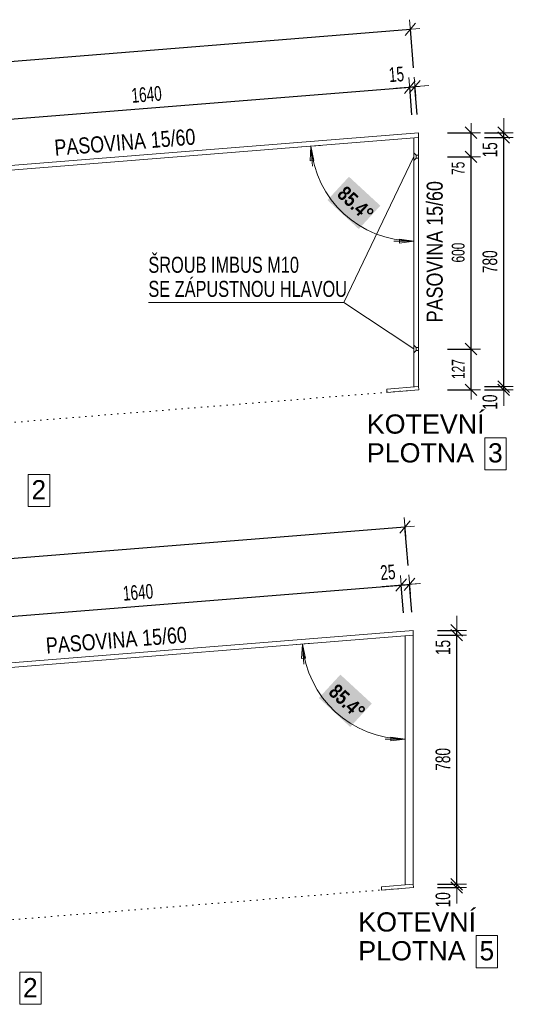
# Model space of a CAD drawing. Header units: millimetres. Extents: x -27650 to 9270, y -105989 to -87594.
# Tile 5 of 15: x 330 to 1872, y -95747 to -92672. Entities that reach past the tile are written whole.
import ezdxf

# ---------------------------------------------------------------- set-up
doc = ezdxf.new("R2010")
doc.units = ezdxf.units.MM
doc.header["$PDMODE"] = 65
doc.linetypes.add('JIS_08_37', pattern=[20, 0, -20])
doc.layers.add('XR$2$(Z17) - DÍLY 1_20_1', color=7, linetype='Continuous', lineweight=25)
doc.styles.add('ARIAL', font='ARIAL.TTF')
doc.styles.add('ARIALNARROW', font='ARIALN.TTF')
doc.dimstyles.new('DIMSTYLE_11', dxfattribs={"dimtxt": 40, "dimasz": 60, "dimexe": 0, "dimexo": 0, "dimgap": 20, "dimtad": 2, "dimdec": 0, "dimrnd": 1, "dimzin": 12, "dimdsep": 46, "dimtxsty": 'ARIALNARROW', "dimblk1": 'ALL_ML_STRICH', "dimblk2": 'ALL_ML_STRICH', "dimsah": 1, "dimcen": 0, "dimclrd": 6, "dimclre": 6, "dimclrt": 6, "dimadec": 0, "dimazin": 0, "dimtfac": 1, "dimtdec": 0, "dimtix": 1, "dimtmove": 2, "dimatfit": 3, "dimfxl": 0, "dimtzin": 0, "dimlwd": 0, "dimlwe": 13, "dimarcsym": 0})
doc.dimstyles.new('DIMSTYLE_8', dxfattribs={"dimtxt": 45.8, "dimasz": 60, "dimexe": 0, "dimexo": 0, "dimgap": 22.9, "dimtad": 2, "dimdec": 0, "dimrnd": 5, "dimzin": 12, "dimdsep": 46, "dimtxsty": 'ARIALNARROW', "dimblk1": 'ALL_ML_STRICH', "dimblk2": 'ALL_ML_STRICH', "dimsah": 1, "dimcen": 0, "dimclrd": 6, "dimclre": 6, "dimclrt": 6, "dimadec": 0, "dimazin": 0, "dimtfac": 1, "dimtdec": 0, "dimtix": 1, "dimtmove": 2, "dimatfit": 3, "dimfxl": 0, "dimtvp": 1.2, "dimtzin": 0, "dimlwd": 0, "dimlwe": 13, "dimarcsym": 0})
doc.dimstyles.new('DIMSTYLE_9', dxfattribs={"dimtxt": 45.8, "dimasz": 60, "dimexe": 0, "dimexo": 0, "dimgap": 22.9, "dimtad": 2, "dimdec": 0, "dimrnd": 5, "dimzin": 12, "dimdsep": 46, "dimtxsty": 'ARIALNARROW', "dimblk1": 'ALL_ML_STRICH', "dimblk2": 'ALL_ML_STRICH', "dimsah": 1, "dimcen": 0, "dimclrd": 6, "dimclre": 6, "dimclrt": 6, "dimadec": 0, "dimazin": 0, "dimtfac": 1, "dimtdec": 0, "dimtix": 1, "dimtmove": 2, "dimatfit": 3, "dimfxl": 0, "dimtzin": 0, "dimlwd": 0, "dimlwe": 13, "dimarcsym": 0})

# ---------------------------------------------------------------- blocks, each defined once
blk = doc.blocks.new('ALL_ML_STRICH')
at = {"color": 0, "linetype": 'ByBlock', "lineweight": -2}
for p, q in [((-1, 0), (0.5, 0)), ((-0.3, -0.3), (0.3, 0.3)), ((0, -0.5), (0, 0.5))]:
    blk.add_line(p, q, dxfattribs=at)
blk = doc.blocks.new('*D48')
at = {"layer": 'DEFPOINTS', "color": 6, "linetype": 'Continuous', "lineweight": 13}
for p in [(-87.5, -93013.6), (1560.9, -93041), (-74.8, -93172.2)]:
    blk.add_point(p, dxfattribs=at)
at = {"layer": 'XR$2$(Z17) - DÍLY 1_20_1', "color": 6, "linetype": 'Continuous', "lineweight": -2}
for p, q in [((-87.5, -93013.6), (1548.2, -92882.4)), ((1555.1, -92968.8), (1548.2, -92882.4)), ((-80.5, -93101.5), (-87.5, -93013.6))]:
    blk.add_line(p, q, dxfattribs=at)
at = {"layer": 'XR$2$(Z17) - DÍLY 1_20_1', "color": 6, "linetype": 'Continuous', "lineweight": 13, "xscale": 59.99999999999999, "yscale": 60, "zscale": 60}
for p, rotation in [((1548.2, -92882.4), 4.586136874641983), ((-87.5, -93013.6), 184.586136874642)]:
    blk.add_blockref('ALL_ML_STRICH', p, dxfattribs=dict(at, rotation=rotation))
at = {"layer": 'XR$2$(Z17) - DÍLY 1_20_1', "color": 6, "linetype": 'Continuous', "lineweight": 13, "insert": (726.4, -92905.3), "char_height": 45.8, "width": 148.654, "attachment_point": 5, "rotation": 4.5861, "style": 'ARIALNARROW'}
blk.add_mtext('\\W0.81;\\A1;{1640}', dxfattribs=at)
blk = doc.blocks.new('*D49')
at = {"layer": 'DEFPOINTS', "color": 6, "linetype": 'Continuous', "lineweight": 13}
for p in [(1548.2, -92882.4), (1560.9, -93041), (1575.9, -93024.8)]:
    blk.add_point(p, dxfattribs=at)
at = {"layer": 'XR$2$(Z17) - DÍLY 1_20_1', "color": 6, "linetype": 'Continuous', "lineweight": -2}
for p, q in [((1548.2, -92882.4), (1564.4, -92881.1)), ((1555.1, -92968.8), (1548.2, -92882.4)), ((1571.3, -92967.5), (1564.4, -92881.1))]:
    blk.add_line(p, q, dxfattribs=at)
at = {"layer": 'XR$2$(Z17) - DÍLY 1_20_1', "color": 6, "linetype": 'Continuous', "lineweight": 13, "xscale": 59.99999999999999, "yscale": 60, "zscale": 60}
for p, rotation in [((1564.4, -92881.1), 4.586136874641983), ((1548.2, -92882.4), 184.586136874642)]:
    blk.add_blockref('ALL_ML_STRICH', p, dxfattribs=dict(at, rotation=rotation))
at = {"layer": 'XR$2$(Z17) - DÍLY 1_20_1', "color": 6, "linetype": 'Continuous', "lineweight": 13, "insert": (1506.5, -92842.7), "char_height": 45.8, "width": 74.327, "attachment_point": 5, "rotation": 4.5861, "style": 'ARIALNARROW'}
blk.add_mtext('\\W0.81;\\A1;{15}', dxfattribs=at)
blk = doc.blocks.new('*D50')
at = {"layer": 'DEFPOINTS', "color": 6, "linetype": 'Continuous', "lineweight": 13}
for p in [(-1773.9, -92968.3), (1575.9, -93024.8), (-1748, -93291.4)]:
    blk.add_point(p, dxfattribs=at)
at = {"layer": 'XR$2$(Z17) - DÍLY 1_20_1', "color": 6, "linetype": 'Continuous', "lineweight": -2}
for p, q in [((-1773.9, -92968.3), (1550, -92701.7)), ((1559.7, -92822.6), (1550, -92701.7)), ((-1764.5, -93084.8), (-1773.9, -92968.3))]:
    blk.add_line(p, q, dxfattribs=at)
at = {"layer": 'XR$2$(Z17) - DÍLY 1_20_1', "color": 6, "linetype": 'Continuous', "lineweight": 13, "xscale": 60, "yscale": 60, "zscale": 60}
for p, rotation in [((1550, -92701.7), 4.586136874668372), ((-1773.9, -92968.3), 184.5861368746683)]:
    blk.add_blockref('ALL_ML_STRICH', p, dxfattribs=dict(at, rotation=rotation))
at = {"layer": 'XR$2$(Z17) - DÍLY 1_20_1', "color": 6, "linetype": 'Continuous', "lineweight": 13, "insert": (-115.9, -92792.3), "char_height": 45.8, "width": 148.654, "attachment_point": 5, "rotation": 4.5861, "style": 'ARIALNARROW'}
blk.add_mtext('\\W0.81;\\A1;{3335}', dxfattribs=at)
blk = doc.blocks.new('*D54')
at = {"layer": 'DEFPOINTS', "color": 6, "linetype": 'Continuous', "lineweight": 13}
for p in [(1568, -93700.4), (1576.7, -93827.6), (1739.5, -93827.6)]:
    blk.add_point(p, dxfattribs=at)
at = {"layer": 'XR$2$(Z17) - DÍLY 1_20_1', "color": 6, "linetype": 'Continuous', "lineweight": -2}
for p, q in [((1666.4, -93700.4), (1739.5, -93700.4)), ((1739.5, -93827.6), (1739.5, -93700.4)), ((1666.4, -93827.6), (1739.5, -93827.6))]:
    blk.add_line(p, q, dxfattribs=at)
at = {"layer": 'XR$2$(Z17) - DÍLY 1_20_1', "color": 6, "linetype": 'Continuous', "lineweight": 13, "xscale": 60, "yscale": 60, "zscale": 60}
for p, rotation in [((1739.5, -93700.4), 90), ((1739.5, -93827.6), 270)]:
    blk.add_blockref('ALL_ML_STRICH', p, dxfattribs=dict(at, rotation=rotation))
at = {"layer": 'XR$2$(Z17) - DÍLY 1_20_1', "color": 6, "linetype": 'Continuous', "lineweight": 13, "insert": (1699.5, -93763), "char_height": 40, "width": 97.371, "attachment_point": 5, "rotation": 90, "style": 'ARIALNARROW'}
blk.add_mtext('\\W0.81;\\A1;{127}', dxfattribs=at)
blk = doc.blocks.new('*D55')
at = {"layer": 'DEFPOINTS', "color": 6, "linetype": 'Continuous', "lineweight": 13}
for p in [(1568, -93100.1), (1568, -93700.4), (1739.5, -93700.4)]:
    blk.add_point(p, dxfattribs=at)
at = {"layer": 'XR$2$(Z17) - DÍLY 1_20_1', "color": 6, "linetype": 'Continuous', "lineweight": -2}
for p, q in [((1666.4, -93100.1), (1739.5, -93100.1)), ((1739.5, -93700.4), (1739.5, -93100.1)), ((1666.4, -93700.4), (1739.5, -93700.4))]:
    blk.add_line(p, q, dxfattribs=at)
at = {"layer": 'XR$2$(Z17) - DÍLY 1_20_1', "color": 6, "linetype": 'Continuous', "lineweight": 13, "xscale": 60, "yscale": 60, "zscale": 60}
for p, rotation in [((1739.5, -93100.1), 90), ((1739.5, -93700.4), 270)]:
    blk.add_blockref('ALL_ML_STRICH', p, dxfattribs=dict(at, rotation=rotation))
at = {"layer": 'XR$2$(Z17) - DÍLY 1_20_1', "color": 6, "linetype": 'Continuous', "lineweight": 13, "insert": (1699.5, -93399.2), "char_height": 40, "width": 97.371, "attachment_point": 5, "rotation": 90, "style": 'ARIALNARROW'}
blk.add_mtext('\\W0.81;\\A1;{600}', dxfattribs=at)
blk = doc.blocks.new('*D56')
at = {"layer": 'DEFPOINTS', "color": 6, "linetype": 'Continuous', "lineweight": 13}
for p in [(1575.9, -93024.8), (1568, -93100.1), (1739.5, -93100.1)]:
    blk.add_point(p, dxfattribs=at)
at = {"layer": 'XR$2$(Z17) - DÍLY 1_20_1', "color": 6, "linetype": 'Continuous', "lineweight": -2}
for p, q in [((1666.4, -93024.8), (1739.5, -93024.8)), ((1739.5, -93100.1), (1739.5, -93024.8)), ((1666.4, -93100.1), (1739.5, -93100.1))]:
    blk.add_line(p, q, dxfattribs=at)
at = {"layer": 'XR$2$(Z17) - DÍLY 1_20_1', "color": 6, "linetype": 'Continuous', "lineweight": 13, "xscale": 60, "yscale": 60, "zscale": 60}
for p, rotation in [((1739.5, -93024.8), 90), ((1739.5, -93100.1), 270)]:
    blk.add_blockref('ALL_ML_STRICH', p, dxfattribs=dict(at, rotation=rotation))
at = {"layer": 'XR$2$(Z17) - DÍLY 1_20_1', "color": 6, "linetype": 'Continuous', "lineweight": 13, "insert": (1699.5, -93135.9), "char_height": 40, "width": 64.914, "attachment_point": 5, "rotation": 90, "style": 'ARIALNARROW'}
blk.add_mtext('\\W0.81;\\A1;{75}', dxfattribs=at)
blk = doc.blocks.new('*D63')
at = {"layer": 'DEFPOINTS', "color": 6, "linetype": 'Continuous', "lineweight": 13}
for p in [(-114.2, -94568.5), (1534.2, -94595.9), (-101.5, -94727.1)]:
    blk.add_point(p, dxfattribs=at)
at = {"layer": 'XR$2$(Z17) - DÍLY 1_20_1', "color": 6, "linetype": 'Continuous', "lineweight": -2}
for p, q in [((-114.2, -94568.5), (1521.5, -94437.3)), ((1528.4, -94523.7), (1521.5, -94437.3)), ((-107.1, -94656.4), (-114.2, -94568.5))]:
    blk.add_line(p, q, dxfattribs=at)
at = {"layer": 'XR$2$(Z17) - DÍLY 1_20_1', "color": 6, "linetype": 'Continuous', "lineweight": 13, "xscale": 60, "yscale": 60, "zscale": 60}
for p, rotation in [((1521.5, -94437.3), 4.586136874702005), ((-114.2, -94568.5), 184.586136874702)]:
    blk.add_blockref('ALL_ML_STRICH', p, dxfattribs=dict(at, rotation=rotation))
at = {"layer": 'XR$2$(Z17) - DÍLY 1_20_1', "color": 6, "linetype": 'Continuous', "lineweight": 13, "insert": (699.7, -94460.2), "char_height": 45.8, "width": 148.654, "attachment_point": 5, "rotation": 4.5861, "style": 'ARIALNARROW'}
blk.add_mtext('\\W0.81;\\A1;{1640}', dxfattribs=at)
blk = doc.blocks.new('*D64')
at = {"layer": 'DEFPOINTS', "color": 6, "linetype": 'Continuous', "lineweight": 13}
for p in [(1521.5, -94437.3), (1559.2, -94578.9), (1534.2, -94595.9)]:
    blk.add_point(p, dxfattribs=at)
at = {"layer": 'XR$2$(Z17) - DÍLY 1_20_1', "color": 6, "linetype": 'Continuous', "lineweight": -2}
for p, q in [((1521.5, -94437.3), (1547.7, -94435.2)), ((1528.4, -94523.7), (1521.5, -94437.3)), ((1554.6, -94521.6), (1547.7, -94435.2))]:
    blk.add_line(p, q, dxfattribs=at)
at = {"layer": 'XR$2$(Z17) - DÍLY 1_20_1', "color": 6, "linetype": 'Continuous', "lineweight": 13, "xscale": 60, "yscale": 60, "zscale": 60}
for p, rotation in [((1547.7, -94435.2), 4.586136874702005), ((1521.5, -94437.3), 184.586136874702)]:
    blk.add_blockref('ALL_ML_STRICH', p, dxfattribs=dict(at, rotation=rotation))
at = {"layer": 'XR$2$(Z17) - DÍLY 1_20_1', "color": 6, "linetype": 'Continuous', "lineweight": 13, "insert": (1479.8, -94397.6), "char_height": 45.8, "width": 74.327, "attachment_point": 5, "rotation": 4.5861, "style": 'ARIALNARROW'}
blk.add_mtext('\\W0.81;\\A1;{25}', dxfattribs=at)
blk = doc.blocks.new('*D65')
at = {"layer": 'DEFPOINTS', "color": 6, "linetype": 'Continuous', "lineweight": 13}
for p in [(-1800.5, -94523.2), (1559.2, -94578.9), (-1774.6, -94846.3)]:
    blk.add_point(p, dxfattribs=at)
at = {"layer": 'XR$2$(Z17) - DÍLY 1_20_1', "color": 6, "linetype": 'Continuous', "lineweight": -2}
for p, q in [((-1800.5, -94523.2), (1533.3, -94255.8)), ((1543, -94376.7), (1533.3, -94255.8)), ((-1791.2, -94639.7), (-1800.5, -94523.2))]:
    blk.add_line(p, q, dxfattribs=at)
at = {"layer": 'XR$2$(Z17) - DÍLY 1_20_1', "color": 6, "linetype": 'Continuous', "lineweight": 13, "xscale": 60, "yscale": 60, "zscale": 60}
for p, rotation in [((1533.3, -94255.8), 4.586136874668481), ((-1800.5, -94523.2), 184.5861368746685)]:
    blk.add_blockref('ALL_ML_STRICH', p, dxfattribs=dict(at, rotation=rotation))
at = {"layer": 'XR$2$(Z17) - DÍLY 1_20_1', "color": 6, "linetype": 'Continuous', "lineweight": 13, "insert": (-137.5, -94346.8), "char_height": 45.8, "width": 148.654, "attachment_point": 5, "rotation": 4.5861, "style": 'ARIALNARROW'}
blk.add_mtext('\\W0.81;\\A1;{3345}', dxfattribs=at)
blk = doc.blocks.new('KOMPLEXNÍ OBJEKT_10')
at = {"layer": 'XR$2$(Z17) - DÍLY 1_20_1', "color": 5, "linetype": 'Continuous', "lineweight": 18}
for p, q in [((1575.9, -93817.7), (1476.2, -93825.7)), ((1476.2, -93825.7), (1477, -93835.7)), ((1477, -93835.7), (1576.7, -93827.7)), ((1576.7, -93827.7), (1575.9, -93817.7))]:
    blk.add_line(p, q, dxfattribs=at)
blk = doc.blocks.new('KOMPLEXNÍ OBJEKT_9')
at = {"layer": 'XR$2$(Z17) - DÍLY 1_20_1', "color": 5, "linetype": 'Continuous', "lineweight": 18}
for p, q in [((-1748, -93291.4), (1575.9, -93024.8)), ((-74.8, -93172.3), (1575.9, -93039.9)), ((1560.9, -93041.1), (1560.9, -93818.9)), ((1575.9, -93817.7), (1575.9, -93024.8))]:
    blk.add_line(p, q, dxfattribs=at)
blk.add_blockref('KOMPLEXNÍ OBJEKT_10', (0, 0), dxfattribs=at)
blk = doc.blocks.new('KOMPLEXNÍ OBJEKT_13')
at = {"layer": 'XR$2$(Z17) - DÍLY 1_20_1', "color": 5, "linetype": 'Continuous', "lineweight": 18}
for p, q in [((1559.2, -95371.8), (1459.6, -95379.8)), ((1459.6, -95379.8), (1460.4, -95389.8)), ((1560, -95381.8), (1559.2, -95371.8)), ((1460.4, -95389.8), (1560, -95381.8))]:
    blk.add_line(p, q, dxfattribs=at)
blk = doc.blocks.new('KOMPLEXNÍ OBJEKT_12')
at = {"layer": 'XR$2$(Z17) - DÍLY 1_20_1', "color": 5, "linetype": 'Continuous', "lineweight": 18}
for p, q in [((-1774.6, -94846.3), (1559.2, -94578.9)), ((1559.2, -95371.8), (1559.2, -94578.9)), ((-101.5, -94727.2), (1559.2, -94593.9)), ((1534.2, -94596), (1534.2, -95373.8))]:
    blk.add_line(p, q, dxfattribs=at)
blk.add_blockref('KOMPLEXNÍ OBJEKT_13', (0, 0), dxfattribs=at)
blk = doc.blocks.new('*D93')
at = {"layer": 'DEFPOINTS', "color": 6, "linetype": 'Continuous', "lineweight": 13}
for p in [(1575.9, -93817.7), (1576.7, -93827.6), (1841.5, -93827.6)]:
    blk.add_point(p, dxfattribs=at)
at = {"layer": 'XR$2$(Z17) - DÍLY 1_20_1', "color": 6, "linetype": 'Continuous', "lineweight": -2}
for p, q in [((1781.1, -93817.7), (1841.5, -93817.7)), ((1781.1, -93827.6), (1841.5, -93827.6)), ((1841.5, -93827.6), (1841.5, -93817.7))]:
    blk.add_line(p, q, dxfattribs=at)
at = {"layer": 'XR$2$(Z17) - DÍLY 1_20_1', "color": 6, "linetype": 'Continuous', "lineweight": 13, "xscale": 60, "yscale": 60, "zscale": 60}
for p, rotation in [((1841.5, -93827.6), 270), ((1841.5, -93817.7), 90)]:
    blk.add_blockref('ALL_ML_STRICH', p, dxfattribs=dict(at, rotation=rotation))
at = {"layer": 'XR$2$(Z17) - DÍLY 1_20_1', "color": 6, "linetype": 'Continuous', "lineweight": 13, "insert": (1798.6, -93866), "char_height": 45.8, "width": 74.327, "attachment_point": 5, "rotation": 90, "style": 'ARIALNARROW'}
blk.add_mtext('\\W0.81;\\A1;{10}', dxfattribs=at)
blk = doc.blocks.new('*D94')
at = {"layer": 'DEFPOINTS', "color": 6, "linetype": 'Continuous', "lineweight": 13}
for p in [(1575.9, -93039.8), (1575.9, -93817.7), (1841.5, -93817.7)]:
    blk.add_point(p, dxfattribs=at)
at = {"layer": 'XR$2$(Z17) - DÍLY 1_20_1', "color": 6, "linetype": 'Continuous', "lineweight": -2}
for p, q in [((1781.1, -93039.8), (1841.5, -93039.8)), ((1841.5, -93817.7), (1841.5, -93039.8)), ((1781.1, -93817.7), (1841.5, -93817.7))]:
    blk.add_line(p, q, dxfattribs=at)
at = {"layer": 'XR$2$(Z17) - DÍLY 1_20_1', "color": 6, "linetype": 'Continuous', "lineweight": 13, "xscale": 60, "yscale": 60, "zscale": 60}
for p, rotation in [((1841.5, -93039.8), 90), ((1841.5, -93817.7), 270)]:
    blk.add_blockref('ALL_ML_STRICH', p, dxfattribs=dict(at, rotation=rotation))
at = {"layer": 'XR$2$(Z17) - DÍLY 1_20_1', "color": 6, "linetype": 'Continuous', "lineweight": 13, "insert": (1798.6, -93427.6), "char_height": 45.8, "width": 111.49, "attachment_point": 5, "rotation": 90, "style": 'ARIALNARROW'}
blk.add_mtext('\\W0.81;\\A1;{780}', dxfattribs=at)
blk = doc.blocks.new('*D95')
at = {"layer": 'DEFPOINTS', "color": 6, "linetype": 'Continuous', "lineweight": 13}
for p in [(1575.9, -93024.8), (1575.9, -93039.8), (1841.5, -93039.8)]:
    blk.add_point(p, dxfattribs=at)
at = {"layer": 'XR$2$(Z17) - DÍLY 1_20_1', "color": 6, "linetype": 'Continuous', "lineweight": -2}
for p, q in [((1781.1, -93024.8), (1841.5, -93024.8)), ((1781.1, -93039.8), (1841.5, -93039.8)), ((1841.5, -93039.8), (1841.5, -93024.8))]:
    blk.add_line(p, q, dxfattribs=at)
at = {"layer": 'XR$2$(Z17) - DÍLY 1_20_1', "color": 6, "linetype": 'Continuous', "lineweight": 13, "xscale": 60, "yscale": 60, "zscale": 60}
for p, rotation in [((1841.5, -93039.8), 270), ((1841.5, -93024.8), 90)]:
    blk.add_blockref('ALL_ML_STRICH', p, dxfattribs=dict(at, rotation=rotation))
at = {"layer": 'XR$2$(Z17) - DÍLY 1_20_1', "color": 6, "linetype": 'Continuous', "lineweight": 13, "insert": (1798.6, -93078.2), "char_height": 45.8, "width": 74.327, "attachment_point": 5, "rotation": 90, "style": 'ARIALNARROW'}
blk.add_mtext('\\W0.81;\\A1;{15}', dxfattribs=at)
blk = doc.blocks.new('*D96')
at = {"layer": 'DEFPOINTS', "color": 6, "linetype": 'Continuous', "lineweight": 13}
for p in [(1559.2, -95371.8), (1560, -95381.8), (1694.9, -95381.8)]:
    blk.add_point(p, dxfattribs=at)
at = {"layer": 'XR$2$(Z17) - DÍLY 1_20_1', "color": 6, "linetype": 'Continuous', "lineweight": -2}
for p, q in [((1634.4, -95371.8), (1694.9, -95371.8)), ((1694.9, -95381.8), (1694.9, -95371.8)), ((1634.4, -95381.8), (1694.9, -95381.8))]:
    blk.add_line(p, q, dxfattribs=at)
at = {"layer": 'XR$2$(Z17) - DÍLY 1_20_1', "color": 6, "linetype": 'Continuous', "lineweight": 13, "xscale": 60, "yscale": 60, "zscale": 60}
for p, rotation in [((1694.9, -95381.8), 270), ((1694.9, -95371.8), 90)]:
    blk.add_blockref('ALL_ML_STRICH', p, dxfattribs=dict(at, rotation=rotation))
at = {"layer": 'XR$2$(Z17) - DÍLY 1_20_1', "color": 6, "linetype": 'Continuous', "lineweight": 13, "insert": (1652, -95420.2), "char_height": 45.8, "width": 74.327, "attachment_point": 5, "rotation": 90, "style": 'ARIALNARROW'}
blk.add_mtext('\\W0.81;\\A1;{10}', dxfattribs=at)
blk = doc.blocks.new('*D97')
at = {"layer": 'DEFPOINTS', "color": 6, "linetype": 'Continuous', "lineweight": 13}
for p in [(1559.2, -94593.9), (1559.2, -95371.8), (1694.9, -95371.8)]:
    blk.add_point(p, dxfattribs=at)
at = {"layer": 'XR$2$(Z17) - DÍLY 1_20_1', "color": 6, "linetype": 'Continuous', "lineweight": -2}
for p, q in [((1634.4, -94593.9), (1694.9, -94593.9)), ((1694.9, -95371.8), (1694.9, -94593.9)), ((1634.4, -95371.8), (1694.9, -95371.8))]:
    blk.add_line(p, q, dxfattribs=at)
at = {"layer": 'XR$2$(Z17) - DÍLY 1_20_1', "color": 6, "linetype": 'Continuous', "lineweight": 13, "xscale": 60, "yscale": 60, "zscale": 60}
for p, rotation in [((1694.9, -94593.9), 90), ((1694.9, -95371.8), 270)]:
    blk.add_blockref('ALL_ML_STRICH', p, dxfattribs=dict(at, rotation=rotation))
at = {"layer": 'XR$2$(Z17) - DÍLY 1_20_1', "color": 6, "linetype": 'Continuous', "lineweight": 13, "insert": (1652, -94981.7), "char_height": 45.8, "width": 111.49, "attachment_point": 5, "rotation": 90, "style": 'ARIALNARROW'}
blk.add_mtext('\\W0.81;\\A1;{780}', dxfattribs=at)
blk = doc.blocks.new('*D98')
at = {"layer": 'DEFPOINTS', "color": 6, "linetype": 'Continuous', "lineweight": 13}
for p in [(1559.2, -94578.9), (1559.2, -94593.9), (1694.9, -94593.9)]:
    blk.add_point(p, dxfattribs=at)
at = {"layer": 'XR$2$(Z17) - DÍLY 1_20_1', "color": 6, "linetype": 'Continuous', "lineweight": -2}
for p, q in [((1634.4, -94578.9), (1694.9, -94578.9)), ((1694.9, -94593.9), (1694.9, -94578.9)), ((1634.4, -94593.9), (1694.9, -94593.9))]:
    blk.add_line(p, q, dxfattribs=at)
at = {"layer": 'XR$2$(Z17) - DÍLY 1_20_1', "color": 6, "linetype": 'Continuous', "lineweight": 13, "xscale": 60, "yscale": 60, "zscale": 60}
for p, rotation in [((1694.9, -94593.9), 270), ((1694.9, -94578.9), 90)]:
    blk.add_blockref('ALL_ML_STRICH', p, dxfattribs=dict(at, rotation=rotation))
at = {"layer": 'XR$2$(Z17) - DÍLY 1_20_1', "color": 6, "linetype": 'Continuous', "lineweight": 13, "insert": (1652, -94632.3), "char_height": 45.8, "width": 74.327, "attachment_point": 5, "rotation": 90, "style": 'ARIALNARROW'}
blk.add_mtext('\\W0.81;\\A1;{15}', dxfattribs=at)

msp = doc.modelspace()

# ---------------------------------------------------------------- hatches: boundary and pattern name
at = {"layer": 'XR$2$(Z17) - DÍLY 1_20_1', "linetype": 'Continuous', "lineweight": 13}
for points in [[(1291.1, -93235.1), (1389, -93325.5), (1456.3, -93252.6), (1358.4, -93162.2)], [(1264.4, -94790), (1362.4, -94880.4), (1429.7, -94807.5), (1331.7, -94717.1)]]:
    msp.add_hatch(color=7, dxfattribs=at).paths.add_polyline_path(points)

# ---------------------------------------------------------------- linework, layer by layer
at = {"layer": 'XR$2$(Z17) - DÍLY 1_20_1', "color": 6, "linetype": 'Continuous', "lineweight": 13}
for p, q in [((1269.4, -93064.4), (1209.7, -93069.2)), ((1239.6, -93066.8), (1237.2, -93112.1)), ((1249.1, -93111.1), (1239.6, -93066.8)), ((1239.6, -93066.8), (1244.6, -93129.6)), ((1237.2, -93112.1), (1249.1, -93111.1)), ((1560.9, -93393.3), (1560.9, -93333.4)), ((1560.9, -93363.4), (1498, -93363.4)), ((1560.9, -93363.4), (1516, -93357.4)), ((1516, -93357.4), (1516, -93369.3)), ((1516, -93369.3), (1560.9, -93363.4)), ((1242.8, -94619.3), (1183, -94624.1)), ((1212.9, -94621.7), (1210.5, -94667)), ((1222.4, -94666), (1212.9, -94621.7)), ((1212.9, -94621.7), (1217.9, -94684.5)), ((1210.5, -94667), (1222.4, -94666)), ((1534.2, -94948.2), (1534.2, -94888.3)), ((1534.2, -94918.3), (1471.3, -94918.3)), ((1534.2, -94918.3), (1489.3, -94912.3)), ((1489.3, -94912.3), (1489.3, -94924.2)), ((1489.3, -94924.2), (1534.2, -94918.3))]:
    msp.add_line(p, q, dxfattribs=at)
at = {"layer": 'XR$2$(Z17) - DÍLY 1_20_1', "color": 7, "linetype": 'Continuous', "lineweight": 13}
for p, q in [((1342.7, -93555.4), (1560.9, -93098.9)), ((732.1, -93555.4), (1342.7, -93555.4)), ((1342.7, -93555.4), (1560.9, -93699.8))]:
    msp.add_line(p, q, dxfattribs=at)
at = {"layer": 'XR$2$(Z17) - DÍLY 1_20_1', "color": 5, "linetype": 'Continuous', "lineweight": 18}
for p, q in [((1560.9, -93087.7), (1568, -93094.7)), ((1560.9, -93111.8), (1568, -93104.7)), ((1568, -93094.7), (1568, -93104.7)), ((1568, -93094.7), (1575.9, -93094.7)), ((1568, -93104.7), (1575.9, -93104.7)), ((1560.9, -93687.9), (1568, -93695)), ((1560.9, -93712), (1568, -93705)), ((1568, -93695), (1568, -93705)), ((1568, -93695), (1575.9, -93695)), ((1568, -93705), (1575.9, -93705))]:
    msp.add_line(p, q, dxfattribs=at)
at = {"layer": 'XR$2$(Z17) - DÍLY 1_20_1', "color": 7, "linetype": 'JIS_08_37', "lineweight": 13}
for p, q in [((-1747.2, -94094.3), (1576.7, -93827.6)), ((-1773.8, -95649.2), (1550, -95382.5))]:
    msp.add_line(p, q, dxfattribs=at)
at = {"layer": 'XR$2$(Z17) - DÍLY 1_20_1', "color": 7, "linetype": 'Continuous', "lineweight": 13}
for points in [[(1782.7, -94077.3), (1849.3, -94077.3), (1849.3, -93977.3), (1782.7, -93977.3), (1782.7, -94077.3)], [(357.2, -94191.7), (423.9, -94191.7), (423.9, -94091.7), (357.2, -94091.7), (357.2, -94191.7)], [(1756, -95632.2), (1822.6, -95632.2), (1822.6, -95532.2), (1756, -95532.2), (1756, -95632.2)], [(330.6, -95746.6), (397.2, -95746.6), (397.2, -95646.6), (330.6, -95646.6), (330.6, -95746.6)]]:
    msp.add_lwpolyline(points, dxfattribs=at)
at = {"layer": 'XR$2$(Z17) - DÍLY 1_20_1', "color": 6, "linetype": 'Continuous', "lineweight": 13}
for centre in [(1560.9, -93041), (1534.2, -94595.9)]:
    msp.add_arc(centre, 322.3, 184.5861, 270, dxfattribs=at)

# ---------------------------------------------------------------- block references
at = {"layer": 'XR$2$(Z17) - DÍLY 1_20_1', "color": 5, "linetype": 'Continuous', "lineweight": 18}
for name in ['KOMPLEXNÍ OBJEKT_9', 'KOMPLEXNÍ OBJEKT_12']:
    msp.add_blockref(name, (0, 0), dxfattribs=at)

# ---------------------------------------------------------------- texts
at = {"layer": 'XR$2$(Z17) - DÍLY 1_20_1', "color": 7, "linetype": 'Continuous', "lineweight": 25, "char_height": 50, "width": 461.894, "attachment_point": 7, "style": 'ARIAL'}
for insert, rotation in [((441, -93097.4), 4.5861), ((1651.7, -93616.8), 90), ((414.3, -94652.3), 4.5861)]:
    msp.add_mtext('\\W0.80;PASOVINA 15/60', dxfattribs=dict(at, insert=insert, rotation=rotation))
at = {"layer": 'XR$2$(Z17) - DÍLY 1_20_1', "color": 6, "linetype": 'Continuous', "lineweight": 13, "char_height": 45.8, "width": 146.647, "attachment_point": 7, "rotation": 317.2931, "style": 'ARIALNARROW'}
for insert in [(1318, -93221.5), (1291.3, -94776.4)]:
    msp.add_mtext('\\W0.97;\\fArial Narrow|i0|b1|c0|p0;85.4%%d', dxfattribs=dict(at, insert=insert))
at = {"layer": 'XR$2$(Z17) - DÍLY 1_20_1', "color": 7, "linetype": 'Continuous', "lineweight": 13, "insert": (732.1, -93412.1), "char_height": 50, "width": 632.969, "attachment_point": 1, "line_spacing_factor": 0.903614, "style": 'ARIALNARROW'}
msp.add_mtext('\\W0.89;ŠROUB IMBUS M10\\PSE ZÁPUSTNOU HLAVOU', dxfattribs=at)
at = {"layer": 'XR$2$(Z17) - DÍLY 1_20_1', "color": 7, "linetype": 'Continuous', "lineweight": 13, "char_height": 60, "attachment_point": 7, "style": 'ARIAL'}
for s, insert, width in [('\\W1.00;KOTEVNÍ', (1414, -93965.3), 398.006), ('\\W1.00;PLOTNA ', (1414, -94055.3), 388.673), ('\\W0.98;3', (1792.7, -94055.3), 76.057), ('\\W0.98;2', (367.2, -94169.7), 76.058), ('\\W1.00;KOTEVNÍ', (1387.4, -95520.2), 398.005), ('\\W1.00;PLOTNA ', (1387.4, -95610.2), 388.673), ('\\W0.98;5', (1766, -95610.2), 76.057), ('\\W0.98;2', (340.6, -95724.6), 76.057)]:
    msp.add_mtext(s, dxfattribs=dict(at, insert=insert, width=width))

# ---------------------------------------------------------------- dimensions: what is measured, and where the dimension line sits
at = {"layer": 'XR$2$(Z17) - DÍLY 1_20_1', "color": 6, "linetype": 'Continuous', "lineweight": 13}
for base, p1, p2, angle, dimstyle, picture, middle in [((1550, -92701.7), (-1764.5, -93084.8), (1559.7, -92822.6), 4.5861, 'DIMSTYLE_9', '*D50', (-115.9, -92792.3)), ((1564.4, -92881.1), (1555.1, -92968.8), (1571.3, -92967.5), 4.5861, 'DIMSTYLE_8', '*D49', (1506.5, -92842.7)), ((1548.2, -92882.4), (-80.5, -93101.5), (1555.1, -92968.8), 4.5861, 'DIMSTYLE_9', '*D48', (726.4, -92905.3)), ((1841.5, -93024.8), (1781.1, -93039.8), (1781.1, -93024.8), 90, 'DIMSTYLE_8', '*D95', (1798.6, -93078.2)), ((1739.5, -93024.8), (1666.4, -93100.1), (1666.4, -93024.8), 90, 'DIMSTYLE_11', '*D56', (1699.5, -93135.9)), ((1841.5, -93039.8), (1781.1, -93817.7), (1781.1, -93039.8), 90, 'DIMSTYLE_9', '*D94', (1798.6, -93427.6)), ((1739.5, -93100.1), (1666.4, -93700.4), (1666.4, -93100.1), 90, 'DIMSTYLE_11', '*D55', (1699.5, -93399.2)), ((1739.5, -93700.4), (1666.4, -93827.6), (1666.4, -93700.4), 90, 'DIMSTYLE_11', '*D54', (1699.5, -93763)), ((1841.5, -93817.7), (1781.1, -93827.6), (1781.1, -93817.7), 90, 'DIMSTYLE_8', '*D93', (1798.6, -93866)), ((1533.3, -94255.8), (-1791.2, -94639.7), (1543, -94376.7), 4.5861, 'DIMSTYLE_9', '*D65', (-137.5, -94346.8)), ((1547.7, -94435.2), (1528.4, -94523.7), (1554.6, -94521.6), 4.5861, 'DIMSTYLE_8', '*D64', (1479.8, -94397.6)), ((1521.5, -94437.3), (-107.1, -94656.4), (1528.4, -94523.7), 4.5861, 'DIMSTYLE_9', '*D63', (699.7, -94460.2)), ((1694.9, -94578.9), (1634.4, -94593.9), (1634.4, -94578.9), 90, 'DIMSTYLE_8', '*D98', (1652, -94632.3)), ((1694.9, -94593.9), (1634.4, -95371.8), (1634.4, -94593.9), 90, 'DIMSTYLE_9', '*D97', (1652, -94981.7)), ((1694.9, -95371.8), (1634.4, -95381.8), (1634.4, -95371.8), 90, 'DIMSTYLE_8', '*D96', (1652, -95420.2))]:
    dim = msp.add_linear_dim(base=base, p1=p1, p2=p2, angle=angle, dimstyle=dimstyle, override={"dimpost": '<>', "dimclrd": 6, "dimclre": 6, "dimclrt": 6, "dimlwd": 0, "dimlwe": 13}, dxfattribs=at)
    dim.commit()
    dim.dimension.update_dxf_attribs({"geometry": picture, "text_midpoint": middle, "dimtype": 160})

doc.saveas('drawing.dxf')
